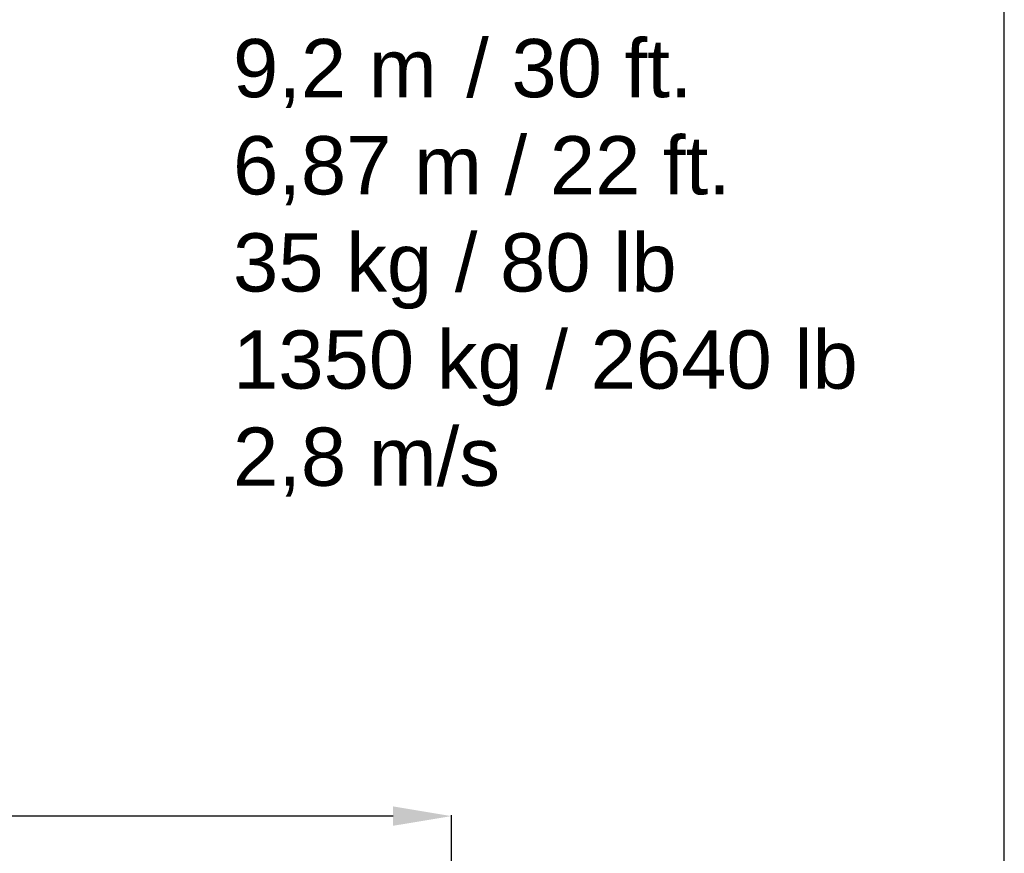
# Model space of a CAD drawing. Header units: inches. Extents: x 15 to 16771, y 14 to 21555.
# Tile 11 of 20: x 15589 to 16771, y 8217 to 9218. Entities that reach past the tile are written whole.
import ezdxf

# ---------------------------------------------------------------- set-up
doc = ezdxf.new("R2010")
doc.units = ezdxf.units.IN
doc.header["$MEASUREMENT"] = 0
doc.layers.add('AM_5', color=3, linetype='Continuous', lineweight=25)
doc.styles.add('Aktuální-ISO', font='arial.ttf')
doc.styles.add('Razítko-měřítko', font='isocpeur.ttf')
doc.styles.get("Standard").update_dxf_attribs({"font": 'arial.ttf'})
doc.dimstyles.new('AM_ISO$0', dxfattribs={"dimtxt": 3.5, "dimasz": 3.5, "dimexe": 1, "dimexo": 1, "dimgap": 1.5, "dimtad": 1, "dimdsep": 46, "dimtxsty": 'Standard', "dimcen": 0, "dimclrd": 256, "dimclre": 256, "dimclrt": 2, "dimadec": 0, "dimazin": 2, "dimtp": 0.1, "dimtm": 0.1, "dimtfac": 0.71, "dimtdec": 3, "dimtmove": 0, "dimatfit": 3, "dimfxl": 1, "dimlwd": -1, "dimlwe": -1, "dimarcsym": 1})

# ---------------------------------------------------------------- blocks, each defined once
blk = doc.blocks.new('*D34')
at = {"layer": 'AM_5', "linetype": 'ByBlock', "transparency": 16777216}
for p, q in [((11322.8, 6851.5), (11322.8, 8262.5)), ((16037.1, 8261.5), (11392.8, 8261.5)), ((16107.1, 7690.9), (16107.1, 8262.5))]:
    blk.add_line(p, q, dxfattribs=at)
at = {"layer": 'AM_5', "transparency": 16777216}
for points in [[(11392.8, 8273.2), (11392.8, 8249.9), (11322.8, 8261.5)], [(16037.1, 8273.2), (16037.1, 8249.9), (16107.1, 8261.5)]]:
    blk.add_solid(points, dxfattribs=at)
at = {"layer": 'Defpoints', "color": 0, "transparency": 16777216}
for p in [(11322.8, 8261.5), (16107.1, 7689.9), (11322.8, 6850.5)]:
    blk.add_point(p, dxfattribs=at)
at = {"layer": 'AM_5', "color": 2, "transparency": 16777216, "insert": (13715, 8336.4), "char_height": 70, "attachment_point": 5, "style": 'Aktuální-ISO'}
blk.add_mtext('5,05 [16´-7´´]', dxfattribs=at)

msp = doc.modelspace()

# ---------------------------------------------------------------- linework, layer by layer
msp.add_lwpolyline([(16771.081, 5125.676), (16771.081, 9325.676), (10831.081, 9325.676), (10831.081, 5125.676)], close=True)

# ---------------------------------------------------------------- texts
at = {"layer": 'AM_5', "color": 2, "insert": (14444.929, 9195.051), "char_height": 70, "attachment_point": 1, "style": 'Razítko-měřítko'}
msp.add_mtext('{\\fArial|b0|i0|c238|p34;Max. lens height:^I^I^I9,2 m^I/ 30 ft.\\PMax. telescopic extent:^I^I6,87 m / 22 ft.\\PMax. camera weight:^I^I35 kg / 80 lb\\PTotal weight:^I^I^I^I1350 kg / 2640 lb\\PMax. speed^I^I^I^I2,8 m/s}', dxfattribs=at)

# ---------------------------------------------------------------- dimensions: what is measured, and where the dimension line sits
at = {"layer": 'AM_5'}
dim = msp.add_linear_dim(base=(11322.831, 8261.534), p1=(16107.106, 7689.893), p2=(11322.831, 6850.525), text='5,05 [16´-7´´]', dimstyle='AM_ISO$0', override={"dimtxt": 70, "dimasz": 70, "dimgap": 30, "dimtxsty": 'Aktuální-ISO'}, dxfattribs=at)
dim.commit()
dim.dimension.update_dxf_attribs({"geometry": '*D34', "text_midpoint": (13714.969, 8336.395)})

doc.saveas('drawing.dxf')
